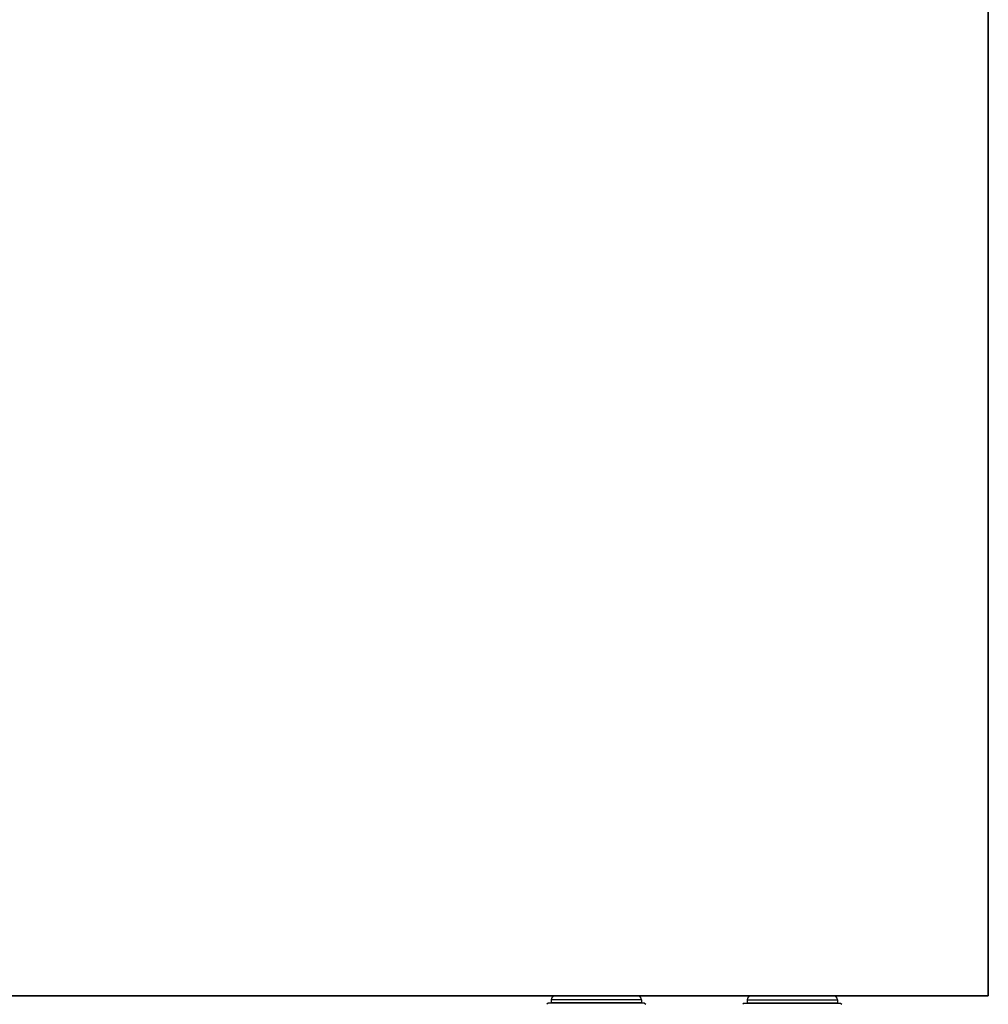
# Model space of a CAD drawing. Header units: millimetres. Extents: x 17747 to 112039, y -74980 to 446921.
# Tile 42 of 256: x 45011 to 45258, y -74458 to -74207. Entities that reach past the tile are written whole.
import ezdxf

# ---------------------------------------------------------------- set-up
doc = ezdxf.new("R2010")
doc.units = ezdxf.units.MM
doc.layers.add('UT_ZAŘÍZENÍ - OT', color=3, linetype='Continuous', lineweight=35)

msp = doc.modelspace()

# ---------------------------------------------------------------- linework, layer by layer
at = {"color": 0, "linetype": 'Continuous'}
for p, q in [((45168.28, -74456.11), (45147.48, -74456.11)), ((45197.48, -74456.11), (45218.28, -74456.11)), ((45145.58, -74458.01), (45145.28, -74458.31)), ((45170.18, -74458.01), (45145.58, -74458.01)), ((45169.38, -74457.21), (45146.38, -74457.21)), ((45146.38, -74457.21), (45146.38, -74457.91)), ((45169.38, -74457.91), (45146.38, -74457.91)), ((45169.38, -74457.21), (45169.38, -74457.91)), ((45170.18, -74458.01), (45170.48, -74458.31)), ((45195.58, -74458.01), (45195.28, -74458.31)), ((45195.58, -74458.01), (45220.18, -74458.01)), ((45196.38, -74457.21), (45196.38, -74457.91)), ((45196.38, -74457.21), (45219.38, -74457.21)), ((45196.38, -74457.91), (45219.38, -74457.91)), ((45219.38, -74457.21), (45219.38, -74457.91)), ((45220.18, -74458.01), (45220.48, -74458.31))]:
    msp.add_line(p, q, dxfattribs=at)
for centre, start, end in [((45147.48, -74457.21), 90, 180), ((45168.28, -74457.21), 0, 90), ((45197.48, -74457.21), 90, 180), ((45218.28, -74457.21), 0, 90), ((45147.48, -74457.91), 180, 185.2187), ((45168.28, -74457.91), 354.7813, 0), ((45197.48, -74457.91), 180, 185.2187), ((45218.28, -74457.91), 354.7813, 0)]:
    msp.add_arc(centre, 1.1, start, end, dxfattribs=at)
at = {"layer": 'UT_ZAŘÍZENÍ - OT', "linetype": 'Continuous'}
for p, q in [((45257.88, -74456.11), (45257.88, -73956.11)), ((43457.88, -74456.11), (45257.88, -74456.11))]:
    msp.add_line(p, q, dxfattribs=at)

doc.saveas('drawing.dxf')
